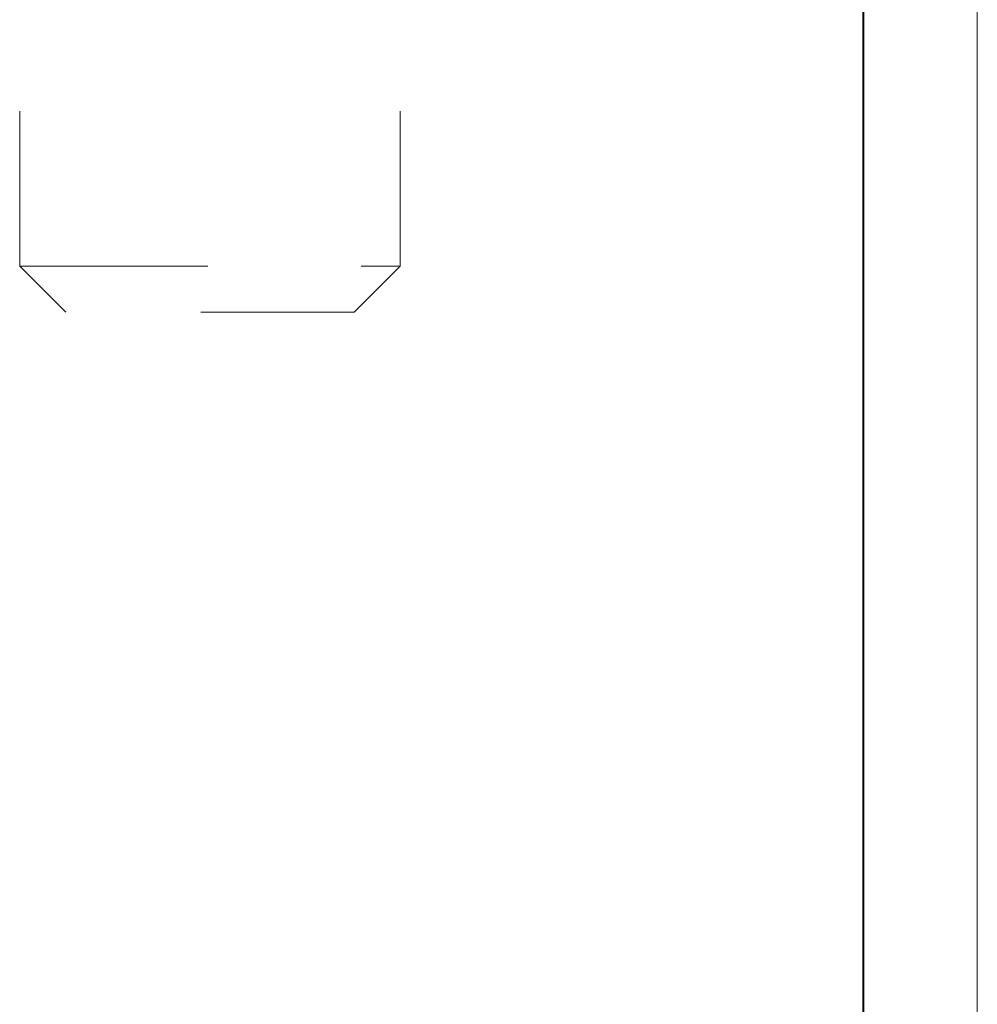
# Model space of a CAD drawing. Header units: inches. Extents: x 4 to 131, y 11 to 81.
# Tile 16 of 44: x 46.739 to 47.363, y 19.63 to 20.272. Entities that reach past the tile are written whole.
import ezdxf

# ---------------------------------------------------------------- set-up
doc = ezdxf.new("R2010")
doc.units = ezdxf.units.IN
doc.header["$LTSCALE"] = 8
doc.header["$MEASUREMENT"] = 0
doc.linetypes.add('DASHED', pattern=[0.2067, 0.1654, -0.0413])
doc.layers.add('Hidden (ANSI)', color=7, linetype='DASHED', lineweight=15)
doc.layers.add('Visible (ANSI)', color=7, linetype='Continuous', lineweight=13)

msp = doc.modelspace()

# ---------------------------------------------------------------- linework, layer by layer
at = {"layer": 'Hidden (ANSI)', "ltscale": 0.193465}
for p, q in [((46.73891, 20.924), (46.73891, 20.111)), ((46.98691, 20.924), (46.98691, 20.111))]:
    msp.add_line(p, q, dxfattribs=at)
at = {"layer": 'Hidden (ANSI)', "ltscale": 0.092649}
msp.add_line((46.73891, 20.111), (46.98691, 20.111), dxfattribs=at)
at = {"layer": 'Hidden (ANSI)', "ltscale": 0.010001}
for p, q in [((46.76891, 20.081), (46.73891, 20.111)), ((46.95691, 20.081), (46.98691, 20.111))]:
    msp.add_line(p, q, dxfattribs=at)
at = {"layer": 'Hidden (ANSI)', "ltscale": 0.070209}
msp.add_line((46.95691, 20.081), (46.76891, 20.081), dxfattribs=at)
at = {"layer": 'Visible (ANSI)'}
for p, q in [((47.28821, 20.81875), (47.28821, 13.02925)), ((47.28891, 13.02925), (47.28891, 20.81875)), ((47.36291, 13.02925), (47.36291, 20.81875))]:
    msp.add_line(p, q, dxfattribs=at)

doc.saveas('drawing.dxf')
